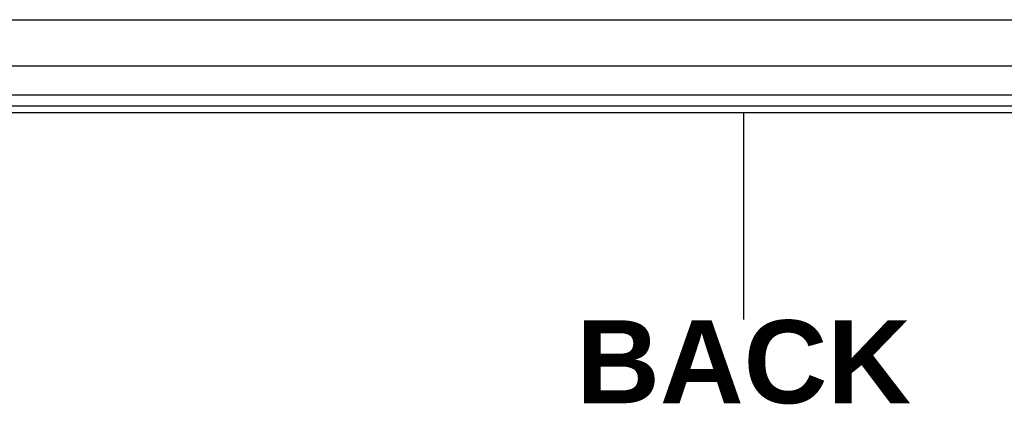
# Model space of a CAD drawing. Header units: inches. Extents: x 2 to 128, y 2 to 83.
# Tile 16 of 100: x 14 to 24.94, y 21.33 to 25.62. Entities that reach past the tile are written whole.
import ezdxf

# ---------------------------------------------------------------- set-up
doc = ezdxf.new("R2010")
doc.units = ezdxf.units.IN
doc.header["$LTSCALE"] = 7.686019
doc.header["$MEASUREMENT"] = 0
doc.layers.get('0').update_dxf_attribs({"lineweight": 25})
for name, color, linetype, lineweight in [('Sketch Geometry(ANSI)', 7, 'Continuous', 25), ('Symbols(ANSI)', 7, 'Continuous', 25), ('Visible Edges(ANSI)', 7, 'Continuous', 25), ('Visible Tangent Edges(ANSI)', 7, 'Continuous', 25)]:
    doc.layers.add(name, color=color, linetype=linetype, lineweight=lineweight)
doc.styles.add('Dimension-ANSI', font='arialbd.ttf')

# ---------------------------------------------------------------- blocks, each defined once
blk = doc.blocks.new('BACK')
at = {"layer": 'Sketch Geometry(ANSI)'}
blk.add_line((0, 0.15), (0, -0.15), dxfattribs=at)
at = {"layer": 'Symbols(ANSI)', "color": 7, "insert": (0, -0.2119), "char_height": 0.12, "attachment_point": 5, "style": 'Dimension-ANSI'}
blk.add_mtext('\\fArial|b1|i0;BACK', dxfattribs=at)

msp = doc.modelspace()

# ---------------------------------------------------------------- linework, layer by layer
at = {"layer": 'Visible Edges(ANSI)'}
for p, q in [((7.5246, 25.6224), (36.5353, 25.6224)), ((36.5353, 25.1066), (7.5246, 25.1066)), ((37.5193, 24.6602), (6.5673, 24.6602)), ((6.5673, 24.5908), (37.5193, 24.5908))]:
    msp.add_line(p, q, dxfattribs=at)
at = {"layer": 'Visible Tangent Edges(ANSI)'}
msp.add_line((37.5193, 24.7821), (6.5673, 24.7821), dxfattribs=at)

# ---------------------------------------------------------------- block references
at = {"xscale": 7.68601940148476, "yscale": 7.68601940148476, "zscale": 7.68601940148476}
msp.add_blockref('BACK', (22.0433, 23.4409), dxfattribs=at)

doc.saveas('drawing.dxf')
